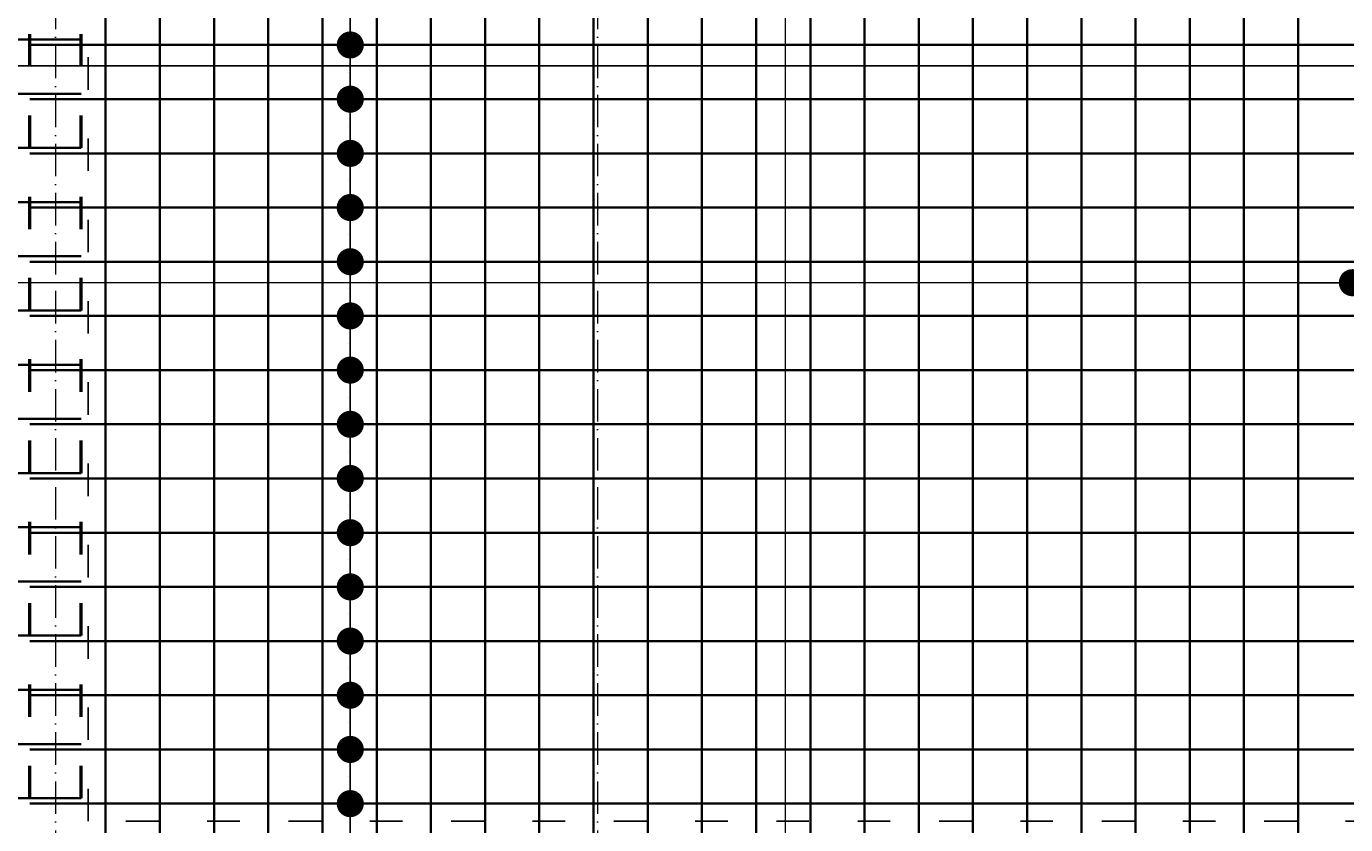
# Model space of a CAD drawing. Header units: millimetres. Extents: x 300938 to 312016, y 11971 to 20881.
# Tile 120 of 239: x 307060 to 307546, y 16930 to 17225. Entities that reach past the tile are written whole.
import ezdxf

# ---------------------------------------------------------------- set-up
doc = ezdxf.new("R2010")
doc.units = ezdxf.units.MM
doc.linetypes.add('ACAD_ISO03W100', pattern=[30, 12, -18])
doc.linetypes.add('ACAD_ISO10W100', pattern=[18, 12, -3, 0, -3])
for name, color, linetype, lineweight in [('konstrukcja wymiary', 1, 'Continuous', 13), ('osie', 5, 'ACAD_ISO10W100', 13), ('zbrojenie', 4, 'Continuous', 50), ('zbrojenie płyty', 141, 'Continuous', 35)]:
    doc.layers.add(name, color=color, linetype=linetype, lineweight=lineweight)
doc.layers.add('przerywane', color=6, linetype='ACAD_ISO03W100')
doc.styles.add('KONSTRUKCJA', font='romand.shx', dxfattribs={"oblique": 10})
doc.styles.get("Standard").update_dxf_attribs({"font": 'romand.shx', "oblique": 10})
doc.dimstyles.new('150', dxfattribs={"dimtxt": 10, "dimasz": 7, "dimexe": 1.25, "dimexo": 0.625, "dimgap": 3, "dimtad": 1, "dimdec": 0, "dimrnd": 0.5, "dimtxsty": 'KONSTRUKCJA', "dimblk": 'ARCHTICK', "dimcen": 2.5, "dimadec": 0, "dimazin": 0, "dimtfac": 1, "dimtdec": 0, "dimtix": 1, "dimtmove": 0, "dimatfit": 3, "dimfxl": 4, "dimfxlon": 1, "dimarcsym": 0})
doc.dimstyles.new('kropki', dxfattribs={"dimtxt": 0.001, "dimasz": 10, "dimexe": 1.25, "dimexo": 0.625, "dimgap": 1, "dimtad": 1, "dimtxsty": 'Standard', "dimblk": 'DOT', "dimcen": 2.5, "dimadec": 0, "dimazin": 0, "dimtfac": 1, "dimtmove": 0, "dimatfit": 3, "dimfxl": 1, "dimfxlon": 1, "dimarcsym": 0})

# ---------------------------------------------------------------- blocks, each defined once
blk = doc.blocks.new('_ArchTick')
at = {"color": 0, "linetype": 'ByBlock', "lineweight": 13, "const_width": 0.15}
blk.add_lwpolyline([(-0.5, -0.5), (0.5, 0.5)], dxfattribs=at)
blk = doc.blocks.new('*D1275')
at = {"layer": 'Defpoints', "color": 0, "transparency": 16777216}
for p in [(307580.44, 17201.32), (306548.44, 16613.22), (306662.44, 16613.22)]:
    blk.add_point(p, dxfattribs=at)
at = {"layer": 'konstrukcja wymiary', "color": 0, "lineweight": -2, "transparency": 16777216}
for p, q in [((306552.44, 17201.32), (306547.19, 17201.32)), ((306548.44, 17201.32), (306548.44, 16613.22)), ((306552.44, 16613.22), (306547.19, 16613.22))]:
    blk.add_line(p, q, dxfattribs=at)
at = {"layer": 'konstrukcja wymiary', "color": 0, "lineweight": -2, "transparency": 16777216, "xscale": 7, "yscale": 7, "zscale": 7}
for p, rotation in [((306548.44, 17201.32), 90), ((306548.44, 16613.22), 270)]:
    blk.add_blockref('_ArchTick', p, dxfattribs=dict(at, rotation=rotation))
at = {"layer": 'konstrukcja wymiary', "color": 0, "transparency": 16777216, "insert": (306540.44, 16907.27), "char_height": 10, "attachment_point": 5, "rotation": 90, "style": 'KONSTRUKCJA'}
blk.add_mtext('588', dxfattribs=at)
blk = doc.blocks.new('*D1284')
at = {"layer": 'Defpoints', "color": 0, "transparency": 16777216}
for p in [(307282.44, 17601.22), (307282.44, 16740.22), (306826.44, 16613.22)]:
    blk.add_point(p, dxfattribs=at)
at = {"layer": 'konstrukcja wymiary', "color": 0, "lineweight": -2, "transparency": 16777216}
for p, q in [((306826.44, 17597.22), (306826.44, 17602.47)), ((306826.44, 17601.22), (307282.44, 17601.22)), ((307282.44, 17597.22), (307282.44, 17602.47))]:
    blk.add_line(p, q, dxfattribs=at)
at = {"layer": 'konstrukcja wymiary', "color": 0, "lineweight": -2, "transparency": 16777216, "xscale": 7, "yscale": 7, "zscale": 7, "rotation": 180}
blk.add_blockref('_ArchTick', (306826.44, 17601.22), dxfattribs=at)
at = {"layer": 'konstrukcja wymiary', "color": 0, "lineweight": -2, "transparency": 16777216, "xscale": 7, "yscale": 7, "zscale": 7}
blk.add_blockref('_ArchTick', (307282.44, 17601.22), dxfattribs=at)
at = {"layer": 'konstrukcja wymiary', "color": 0, "transparency": 16777216, "insert": (307054.44, 17609.22), "char_height": 10, "attachment_point": 5, "style": 'KONSTRUKCJA'}
blk.add_mtext('456', dxfattribs=at)
blk = doc.blocks.new('*D1285')
at = {"layer": 'Defpoints', "color": 0, "transparency": 16777216}
for p in [(307546.44, 17601.22), (307282.44, 16740.22), (307546.44, 16740.22)]:
    blk.add_point(p, dxfattribs=at)
at = {"layer": 'konstrukcja wymiary', "color": 0, "lineweight": -2, "transparency": 16777216}
for p, q in [((307282.44, 17597.22), (307282.44, 17602.47)), ((307282.44, 17601.22), (307546.44, 17601.22)), ((307546.44, 17597.22), (307546.44, 17602.47))]:
    blk.add_line(p, q, dxfattribs=at)
at = {"layer": 'konstrukcja wymiary', "color": 0, "lineweight": -2, "transparency": 16777216, "xscale": 7, "yscale": 7, "zscale": 7, "rotation": 180}
blk.add_blockref('_ArchTick', (307282.44, 17601.22), dxfattribs=at)
at = {"layer": 'konstrukcja wymiary', "color": 0, "lineweight": -2, "transparency": 16777216, "xscale": 7, "yscale": 7, "zscale": 7}
blk.add_blockref('_ArchTick', (307546.44, 17601.22), dxfattribs=at)
at = {"layer": 'konstrukcja wymiary', "color": 0, "transparency": 16777216, "insert": (307414.44, 17609.22), "char_height": 10, "attachment_point": 5, "style": 'KONSTRUKCJA'}
blk.add_mtext('264', dxfattribs=at)
blk = doc.blocks.new('_Dot')
at = {"color": 0, "linetype": 'ByBlock', "lineweight": -2}
blk.add_line((-0.5, 0), (-1, 0), dxfattribs=at)
at = {"color": 0, "linetype": 'ByBlock', "const_width": 0.5}
blk.add_lwpolyline([(-0.25, 0, 1), (0.25, 0, 1)], format="xyb", close=True, dxfattribs=at)
blk = doc.blocks.new('*D1393')
at = {"layer": 'Defpoints', "color": 0, "transparency": 16777216}
for p in [(307168.94, 17257.72), (307168.94, 17237.72), (307179.19, 17237.72)]:
    blk.add_point(p, dxfattribs=at)
at = {"layer": 'konstrukcja wymiary', "color": 0, "lineweight": -2, "transparency": 16777216}
for p, q in [((307179.19, 17267.72), (307179.19, 17277.72)), ((307178.19, 17257.72), (307180.44, 17257.72)), ((307179.19, 17257.72), (307179.19, 17237.72)), ((307178.19, 17237.72), (307180.44, 17237.72)), ((307179.19, 17227.72), (307179.19, 17217.72))]:
    blk.add_line(p, q, dxfattribs=at)
at = {"layer": 'konstrukcja wymiary', "color": 0, "lineweight": -2, "transparency": 16777216, "xscale": 10, "yscale": 10, "zscale": 10}
for p, rotation in [((307179.19, 17257.72), 270), ((307179.19, 17237.72), 90)]:
    blk.add_blockref('_Dot', p, dxfattribs=dict(at, rotation=rotation))
at = {"layer": 'konstrukcja wymiary', "color": 0, "transparency": 16777216, "insert": (307178.19, 17247.72), "char_height": 0.001, "attachment_point": 5, "rotation": 90}
blk.add_mtext('20', dxfattribs=at)
blk = doc.blocks.new('*D1394')
at = {"layer": 'Defpoints', "color": 0, "transparency": 16777216}
for p in [(307168.94, 17237.72), (307168.94, 17217.72), (307179.19, 17217.72)]:
    blk.add_point(p, dxfattribs=at)
at = {"layer": 'konstrukcja wymiary', "color": 0, "lineweight": -2, "transparency": 16777216}
for p, q in [((307179.19, 17247.72), (307179.19, 17257.72)), ((307178.19, 17237.72), (307180.44, 17237.72)), ((307179.19, 17237.72), (307179.19, 17217.72)), ((307178.19, 17217.72), (307180.44, 17217.72)), ((307179.19, 17207.72), (307179.19, 17197.72))]:
    blk.add_line(p, q, dxfattribs=at)
at = {"layer": 'konstrukcja wymiary', "color": 0, "lineweight": -2, "transparency": 16777216, "xscale": 10, "yscale": 10, "zscale": 10}
for p, rotation in [((307179.19, 17237.72), 270), ((307179.19, 17217.72), 90)]:
    blk.add_blockref('_Dot', p, dxfattribs=dict(at, rotation=rotation))
at = {"layer": 'konstrukcja wymiary', "color": 0, "transparency": 16777216, "insert": (307178.19, 17227.72), "char_height": 0.001, "attachment_point": 5, "rotation": 90}
blk.add_mtext('20', dxfattribs=at)
blk = doc.blocks.new('*D1395')
at = {"layer": 'Defpoints', "color": 0, "transparency": 16777216}
for p in [(307168.94, 17217.72), (307168.94, 17197.72), (307179.19, 17197.72)]:
    blk.add_point(p, dxfattribs=at)
at = {"layer": 'konstrukcja wymiary', "color": 0, "lineweight": -2, "transparency": 16777216}
for p, q in [((307179.19, 17227.72), (307179.19, 17237.72)), ((307178.19, 17217.72), (307180.44, 17217.72)), ((307179.19, 17217.72), (307179.19, 17197.72)), ((307178.19, 17197.72), (307180.44, 17197.72)), ((307179.19, 17187.72), (307179.19, 17177.72))]:
    blk.add_line(p, q, dxfattribs=at)
at = {"layer": 'konstrukcja wymiary', "color": 0, "lineweight": -2, "transparency": 16777216, "xscale": 10, "yscale": 10, "zscale": 10}
for p, rotation in [((307179.19, 17217.72), 270), ((307179.19, 17197.72), 90)]:
    blk.add_blockref('_Dot', p, dxfattribs=dict(at, rotation=rotation))
at = {"layer": 'konstrukcja wymiary', "color": 0, "transparency": 16777216, "insert": (307178.19, 17207.72), "char_height": 0.001, "attachment_point": 5, "rotation": 90}
blk.add_mtext('20', dxfattribs=at)
blk = doc.blocks.new('*D1396')
at = {"layer": 'Defpoints', "color": 0, "transparency": 16777216}
for p in [(307168.94, 17197.72), (307168.94, 17177.72), (307179.19, 17177.72)]:
    blk.add_point(p, dxfattribs=at)
at = {"layer": 'konstrukcja wymiary', "color": 0, "lineweight": -2, "transparency": 16777216}
for p, q in [((307179.19, 17207.72), (307179.19, 17217.72)), ((307178.19, 17197.72), (307180.44, 17197.72)), ((307179.19, 17197.72), (307179.19, 17177.72)), ((307178.19, 17177.72), (307180.44, 17177.72)), ((307179.19, 17167.72), (307179.19, 17157.72))]:
    blk.add_line(p, q, dxfattribs=at)
at = {"layer": 'konstrukcja wymiary', "color": 0, "lineweight": -2, "transparency": 16777216, "xscale": 10, "yscale": 10, "zscale": 10}
for p, rotation in [((307179.19, 17197.72), 270), ((307179.19, 17177.72), 90)]:
    blk.add_blockref('_Dot', p, dxfattribs=dict(at, rotation=rotation))
at = {"layer": 'konstrukcja wymiary', "color": 0, "transparency": 16777216, "insert": (307178.19, 17187.72), "char_height": 0.001, "attachment_point": 5, "rotation": 90}
blk.add_mtext('20', dxfattribs=at)
blk = doc.blocks.new('*D1397')
at = {"layer": 'Defpoints', "color": 0, "transparency": 16777216}
for p in [(307168.94, 17177.72), (307168.94, 17157.72), (307179.19, 17157.72)]:
    blk.add_point(p, dxfattribs=at)
at = {"layer": 'konstrukcja wymiary', "color": 0, "lineweight": -2, "transparency": 16777216}
for p, q in [((307179.19, 17187.72), (307179.19, 17197.72)), ((307178.19, 17177.72), (307180.44, 17177.72)), ((307179.19, 17177.72), (307179.19, 17157.72)), ((307178.19, 17157.72), (307180.44, 17157.72)), ((307179.19, 17147.72), (307179.19, 17137.72))]:
    blk.add_line(p, q, dxfattribs=at)
at = {"layer": 'konstrukcja wymiary', "color": 0, "lineweight": -2, "transparency": 16777216, "xscale": 10, "yscale": 10, "zscale": 10}
for p, rotation in [((307179.19, 17177.72), 270), ((307179.19, 17157.72), 90)]:
    blk.add_blockref('_Dot', p, dxfattribs=dict(at, rotation=rotation))
at = {"layer": 'konstrukcja wymiary', "color": 0, "transparency": 16777216, "insert": (307178.19, 17167.72), "char_height": 0.001, "attachment_point": 5, "rotation": 90}
blk.add_mtext('20', dxfattribs=at)
blk = doc.blocks.new('*D1398')
at = {"layer": 'Defpoints', "color": 0, "transparency": 16777216}
for p in [(307168.94, 17157.72), (307168.94, 17137.72), (307179.19, 17137.72)]:
    blk.add_point(p, dxfattribs=at)
at = {"layer": 'konstrukcja wymiary', "color": 0, "lineweight": -2, "transparency": 16777216}
for p, q in [((307179.19, 17167.72), (307179.19, 17177.72)), ((307178.19, 17157.72), (307180.44, 17157.72)), ((307179.19, 17157.72), (307179.19, 17137.72)), ((307178.19, 17137.72), (307180.44, 17137.72)), ((307179.19, 17127.72), (307179.19, 17117.72))]:
    blk.add_line(p, q, dxfattribs=at)
at = {"layer": 'konstrukcja wymiary', "color": 0, "lineweight": -2, "transparency": 16777216, "xscale": 10, "yscale": 10, "zscale": 10}
for p, rotation in [((307179.19, 17157.72), 270), ((307179.19, 17137.72), 90)]:
    blk.add_blockref('_Dot', p, dxfattribs=dict(at, rotation=rotation))
at = {"layer": 'konstrukcja wymiary', "color": 0, "transparency": 16777216, "insert": (307178.19, 17147.72), "char_height": 0.001, "attachment_point": 5, "rotation": 90}
blk.add_mtext('20', dxfattribs=at)
blk = doc.blocks.new('*D1399')
at = {"layer": 'Defpoints', "color": 0, "transparency": 16777216}
for p in [(307168.94, 17137.72), (307168.94, 17117.72), (307179.19, 17117.72)]:
    blk.add_point(p, dxfattribs=at)
at = {"layer": 'konstrukcja wymiary', "color": 0, "lineweight": -2, "transparency": 16777216}
for p, q in [((307179.19, 17147.72), (307179.19, 17157.72)), ((307178.19, 17137.72), (307180.44, 17137.72)), ((307179.19, 17137.72), (307179.19, 17117.72)), ((307178.19, 17117.72), (307180.44, 17117.72)), ((307179.19, 17107.72), (307179.19, 17097.72))]:
    blk.add_line(p, q, dxfattribs=at)
at = {"layer": 'konstrukcja wymiary', "color": 0, "lineweight": -2, "transparency": 16777216, "xscale": 10, "yscale": 10, "zscale": 10}
for p, rotation in [((307179.19, 17137.72), 270), ((307179.19, 17117.72), 90)]:
    blk.add_blockref('_Dot', p, dxfattribs=dict(at, rotation=rotation))
at = {"layer": 'konstrukcja wymiary', "color": 0, "transparency": 16777216, "insert": (307178.19, 17127.72), "char_height": 0.001, "attachment_point": 5, "rotation": 90}
blk.add_mtext('20', dxfattribs=at)
blk = doc.blocks.new('*D1400')
at = {"layer": 'Defpoints', "color": 0, "transparency": 16777216}
for p in [(307168.94, 17117.72), (307168.94, 17097.72), (307179.19, 17097.72)]:
    blk.add_point(p, dxfattribs=at)
at = {"layer": 'konstrukcja wymiary', "color": 0, "lineweight": -2, "transparency": 16777216}
for p, q in [((307179.19, 17127.72), (307179.19, 17137.72)), ((307178.19, 17117.72), (307180.44, 17117.72)), ((307179.19, 17117.72), (307179.19, 17097.72)), ((307178.19, 17097.72), (307180.44, 17097.72)), ((307179.19, 17087.72), (307179.19, 17077.72))]:
    blk.add_line(p, q, dxfattribs=at)
at = {"layer": 'konstrukcja wymiary', "color": 0, "lineweight": -2, "transparency": 16777216, "xscale": 10, "yscale": 10, "zscale": 10}
for p, rotation in [((307179.19, 17117.72), 270), ((307179.19, 17097.72), 90)]:
    blk.add_blockref('_Dot', p, dxfattribs=dict(at, rotation=rotation))
at = {"layer": 'konstrukcja wymiary', "color": 0, "transparency": 16777216, "insert": (307178.19, 17107.72), "char_height": 0.001, "attachment_point": 5, "rotation": 90}
blk.add_mtext('20', dxfattribs=at)
blk = doc.blocks.new('*D1401')
at = {"layer": 'Defpoints', "color": 0, "transparency": 16777216}
for p in [(307168.94, 17097.72), (307168.94, 17077.72), (307179.19, 17077.72)]:
    blk.add_point(p, dxfattribs=at)
at = {"layer": 'konstrukcja wymiary', "color": 0, "lineweight": -2, "transparency": 16777216}
for p, q in [((307179.19, 17107.72), (307179.19, 17117.72)), ((307178.19, 17097.72), (307180.44, 17097.72)), ((307179.19, 17097.72), (307179.19, 17077.72)), ((307178.19, 17077.72), (307180.44, 17077.72)), ((307179.19, 17067.72), (307179.19, 17057.72))]:
    blk.add_line(p, q, dxfattribs=at)
at = {"layer": 'konstrukcja wymiary', "color": 0, "lineweight": -2, "transparency": 16777216, "xscale": 10, "yscale": 10, "zscale": 10}
for p, rotation in [((307179.19, 17097.72), 270), ((307179.19, 17077.72), 90)]:
    blk.add_blockref('_Dot', p, dxfattribs=dict(at, rotation=rotation))
at = {"layer": 'konstrukcja wymiary', "color": 0, "transparency": 16777216, "insert": (307178.19, 17087.72), "char_height": 0.001, "attachment_point": 5, "rotation": 90}
blk.add_mtext('20', dxfattribs=at)
blk = doc.blocks.new('*D1402')
at = {"layer": 'Defpoints', "color": 0, "transparency": 16777216}
for p in [(307168.94, 17077.72), (307168.94, 17057.72), (307179.19, 17057.72)]:
    blk.add_point(p, dxfattribs=at)
at = {"layer": 'konstrukcja wymiary', "color": 0, "lineweight": -2, "transparency": 16777216}
for p, q in [((307179.19, 17087.72), (307179.19, 17097.72)), ((307178.19, 17077.72), (307180.44, 17077.72)), ((307179.19, 17077.72), (307179.19, 17057.72)), ((307178.19, 17057.72), (307180.44, 17057.72)), ((307179.19, 17047.72), (307179.19, 17037.72))]:
    blk.add_line(p, q, dxfattribs=at)
at = {"layer": 'konstrukcja wymiary', "color": 0, "lineweight": -2, "transparency": 16777216, "xscale": 10, "yscale": 10, "zscale": 10}
for p, rotation in [((307179.19, 17077.72), 270), ((307179.19, 17057.72), 90)]:
    blk.add_blockref('_Dot', p, dxfattribs=dict(at, rotation=rotation))
at = {"layer": 'konstrukcja wymiary', "color": 0, "transparency": 16777216, "insert": (307178.19, 17067.72), "char_height": 0.001, "attachment_point": 5, "rotation": 90}
blk.add_mtext('20', dxfattribs=at)
blk = doc.blocks.new('*D1403')
at = {"layer": 'Defpoints', "color": 0, "transparency": 16777216}
for p in [(307168.94, 17057.72), (307168.94, 17037.72), (307179.19, 17037.72)]:
    blk.add_point(p, dxfattribs=at)
at = {"layer": 'konstrukcja wymiary', "color": 0, "lineweight": -2, "transparency": 16777216}
for p, q in [((307179.19, 17067.72), (307179.19, 17077.72)), ((307178.19, 17057.72), (307180.44, 17057.72)), ((307179.19, 17057.72), (307179.19, 17037.72)), ((307178.19, 17037.72), (307180.44, 17037.72)), ((307179.19, 17027.72), (307179.19, 17017.72))]:
    blk.add_line(p, q, dxfattribs=at)
at = {"layer": 'konstrukcja wymiary', "color": 0, "lineweight": -2, "transparency": 16777216, "xscale": 10, "yscale": 10, "zscale": 10}
for p, rotation in [((307179.19, 17057.72), 270), ((307179.19, 17037.72), 90)]:
    blk.add_blockref('_Dot', p, dxfattribs=dict(at, rotation=rotation))
at = {"layer": 'konstrukcja wymiary', "color": 0, "transparency": 16777216, "insert": (307178.19, 17047.72), "char_height": 0.001, "attachment_point": 5, "rotation": 90}
blk.add_mtext('20', dxfattribs=at)
blk = doc.blocks.new('*D1404')
at = {"layer": 'Defpoints', "color": 0, "transparency": 16777216}
for p in [(307168.94, 17037.72), (307168.94, 17017.72), (307179.19, 17017.72)]:
    blk.add_point(p, dxfattribs=at)
at = {"layer": 'konstrukcja wymiary', "color": 0, "lineweight": -2, "transparency": 16777216}
for p, q in [((307179.19, 17047.72), (307179.19, 17057.72)), ((307178.19, 17037.72), (307180.44, 17037.72)), ((307179.19, 17037.72), (307179.19, 17017.72)), ((307178.19, 17017.72), (307180.44, 17017.72)), ((307179.19, 17007.72), (307179.19, 16997.72))]:
    blk.add_line(p, q, dxfattribs=at)
at = {"layer": 'konstrukcja wymiary', "color": 0, "lineweight": -2, "transparency": 16777216, "xscale": 10, "yscale": 10, "zscale": 10}
for p, rotation in [((307179.19, 17037.72), 270), ((307179.19, 17017.72), 90)]:
    blk.add_blockref('_Dot', p, dxfattribs=dict(at, rotation=rotation))
at = {"layer": 'konstrukcja wymiary', "color": 0, "transparency": 16777216, "insert": (307178.19, 17027.72), "char_height": 0.001, "attachment_point": 5, "rotation": 90}
blk.add_mtext('20', dxfattribs=at)
blk = doc.blocks.new('*D1405')
at = {"layer": 'Defpoints', "color": 0, "transparency": 16777216}
for p in [(307168.94, 17017.72), (307168.94, 16997.72), (307179.19, 16997.72)]:
    blk.add_point(p, dxfattribs=at)
at = {"layer": 'konstrukcja wymiary', "color": 0, "lineweight": -2, "transparency": 16777216}
for p, q in [((307179.19, 17027.72), (307179.19, 17037.72)), ((307178.19, 17017.72), (307180.44, 17017.72)), ((307179.19, 17017.72), (307179.19, 16997.72)), ((307178.19, 16997.72), (307180.44, 16997.72)), ((307179.19, 16987.72), (307179.19, 16977.72))]:
    blk.add_line(p, q, dxfattribs=at)
at = {"layer": 'konstrukcja wymiary', "color": 0, "lineweight": -2, "transparency": 16777216, "xscale": 10, "yscale": 10, "zscale": 10}
for p, rotation in [((307179.19, 17017.72), 270), ((307179.19, 16997.72), 90)]:
    blk.add_blockref('_Dot', p, dxfattribs=dict(at, rotation=rotation))
at = {"layer": 'konstrukcja wymiary', "color": 0, "transparency": 16777216, "insert": (307178.19, 17007.72), "char_height": 0.001, "attachment_point": 5, "rotation": 90}
blk.add_mtext('20', dxfattribs=at)
blk = doc.blocks.new('*D1406')
at = {"layer": 'Defpoints', "color": 0, "transparency": 16777216}
for p in [(307168.94, 16997.72), (307168.94, 16977.72), (307179.19, 16977.72)]:
    blk.add_point(p, dxfattribs=at)
at = {"layer": 'konstrukcja wymiary', "color": 0, "lineweight": -2, "transparency": 16777216}
for p, q in [((307179.19, 17007.72), (307179.19, 17017.72)), ((307178.19, 16997.72), (307180.44, 16997.72)), ((307179.19, 16997.72), (307179.19, 16977.72)), ((307178.19, 16977.72), (307180.44, 16977.72)), ((307179.19, 16967.72), (307179.19, 16957.72))]:
    blk.add_line(p, q, dxfattribs=at)
at = {"layer": 'konstrukcja wymiary', "color": 0, "lineweight": -2, "transparency": 16777216, "xscale": 10, "yscale": 10, "zscale": 10}
for p, rotation in [((307179.19, 16997.72), 270), ((307179.19, 16977.72), 90)]:
    blk.add_blockref('_Dot', p, dxfattribs=dict(at, rotation=rotation))
at = {"layer": 'konstrukcja wymiary', "color": 0, "transparency": 16777216, "insert": (307178.19, 16987.72), "char_height": 0.001, "attachment_point": 5, "rotation": 90}
blk.add_mtext('20', dxfattribs=at)
blk = doc.blocks.new('*D1407')
at = {"layer": 'Defpoints', "color": 0, "transparency": 16777216}
for p in [(307168.94, 16977.72), (307168.94, 16957.72), (307179.19, 16957.72)]:
    blk.add_point(p, dxfattribs=at)
at = {"layer": 'konstrukcja wymiary', "color": 0, "lineweight": -2, "transparency": 16777216}
for p, q in [((307179.19, 16987.72), (307179.19, 16997.72)), ((307178.19, 16977.72), (307180.44, 16977.72)), ((307179.19, 16977.72), (307179.19, 16957.72)), ((307178.19, 16957.72), (307180.44, 16957.72)), ((307179.19, 16947.72), (307179.19, 16937.72))]:
    blk.add_line(p, q, dxfattribs=at)
at = {"layer": 'konstrukcja wymiary', "color": 0, "lineweight": -2, "transparency": 16777216, "xscale": 10, "yscale": 10, "zscale": 10}
for p, rotation in [((307179.19, 16977.72), 270), ((307179.19, 16957.72), 90)]:
    blk.add_blockref('_Dot', p, dxfattribs=dict(at, rotation=rotation))
at = {"layer": 'konstrukcja wymiary', "color": 0, "transparency": 16777216, "insert": (307178.19, 16967.72), "char_height": 0.001, "attachment_point": 5, "rotation": 90}
blk.add_mtext('20', dxfattribs=at)
blk = doc.blocks.new('*D1408')
at = {"layer": 'Defpoints', "color": 0, "transparency": 16777216}
for p in [(307168.94, 16957.72), (307168.94, 16937.72), (307179.19, 16937.72)]:
    blk.add_point(p, dxfattribs=at)
at = {"layer": 'konstrukcja wymiary', "color": 0, "lineweight": -2, "transparency": 16777216}
for p, q in [((307179.19, 16967.72), (307179.19, 16977.72)), ((307178.19, 16957.72), (307180.44, 16957.72)), ((307179.19, 16957.72), (307179.19, 16937.72)), ((307178.19, 16937.72), (307180.44, 16937.72)), ((307179.19, 16927.72), (307179.19, 16917.72))]:
    blk.add_line(p, q, dxfattribs=at)
at = {"layer": 'konstrukcja wymiary', "color": 0, "lineweight": -2, "transparency": 16777216, "xscale": 10, "yscale": 10, "zscale": 10}
for p, rotation in [((307179.19, 16957.72), 270), ((307179.19, 16937.72), 90)]:
    blk.add_blockref('_Dot', p, dxfattribs=dict(at, rotation=rotation))
at = {"layer": 'konstrukcja wymiary', "color": 0, "transparency": 16777216, "insert": (307178.19, 16947.72), "char_height": 0.001, "attachment_point": 5, "rotation": 90}
blk.add_mtext('20', dxfattribs=at)
blk = doc.blocks.new('*D1535')
at = {"layer": 'Defpoints', "color": 0, "transparency": 16777216}
for p in [(307548.94, 17139.72), (307568.94, 17139.72), (307568.94, 17129.99)]:
    blk.add_point(p, dxfattribs=at)
at = {"layer": 'konstrukcja wymiary', "color": 0, "lineweight": -2, "transparency": 16777216}
for p, q in [((307538.94, 17129.99), (307528.94, 17129.99)), ((307548.94, 17130.99), (307548.94, 17128.74)), ((307548.94, 17129.99), (307568.94, 17129.99)), ((307568.94, 17130.99), (307568.94, 17128.74)), ((307578.94, 17129.99), (307588.94, 17129.99))]:
    blk.add_line(p, q, dxfattribs=at)
at = {"layer": 'konstrukcja wymiary', "color": 0, "lineweight": -2, "transparency": 16777216, "xscale": 10, "yscale": 10, "zscale": 10}
blk.add_blockref('_Dot', (307548.94, 17129.99), dxfattribs=at)
at = {"layer": 'konstrukcja wymiary', "color": 0, "lineweight": -2, "transparency": 16777216, "xscale": 10, "yscale": 10, "zscale": 10, "rotation": 180}
blk.add_blockref('_Dot', (307568.94, 17129.99), dxfattribs=at)
at = {"layer": 'konstrukcja wymiary', "color": 0, "transparency": 16777216, "insert": (307558.94, 17130.99), "char_height": 0.001, "attachment_point": 5}
blk.add_mtext('20', dxfattribs=at)
blk = doc.blocks.new('*D1568')
at = {"layer": 'Defpoints', "color": 0, "transparency": 16777216}
for p in [(306808.94, 17219.72), (308248.9, 17209.99), (308248.9, 17199.72)]:
    blk.add_point(p, dxfattribs=at)
at = {"layer": 'konstrukcja wymiary', "color": 0, "lineweight": -2, "transparency": 16777216}
for p, q in [((306808.94, 17210.99), (306808.94, 17208.74)), ((306818.94, 17209.99), (308238.9, 17209.99)), ((308248.9, 17208.99), (308248.9, 17211.24))]:
    blk.add_line(p, q, dxfattribs=at)
at = {"layer": 'konstrukcja wymiary', "color": 0, "lineweight": -2, "transparency": 16777216, "xscale": 10, "yscale": 10, "zscale": 10, "rotation": 180}
blk.add_blockref('_Dot', (306808.94, 17209.99), dxfattribs=at)
at = {"layer": 'konstrukcja wymiary', "color": 0, "lineweight": -2, "transparency": 16777216, "xscale": 10, "yscale": 10, "zscale": 10}
blk.add_blockref('_Dot', (308248.9, 17209.99), dxfattribs=at)
at = {"layer": 'konstrukcja wymiary', "color": 0, "transparency": 16777216, "insert": (307528.92, 17210.99), "char_height": 0.001, "attachment_point": 5}
blk.add_mtext('1439,96', dxfattribs=at)
blk = doc.blocks.new('*D2046')
at = {"layer": 'Defpoints', "color": 0, "transparency": 16777216}
for p in [(308234.44, 17601.22), (307546.44, 16740.22), (308234.44, 16613.22)]:
    blk.add_point(p, dxfattribs=at)
at = {"layer": 'konstrukcja wymiary', "color": 0, "lineweight": -2, "transparency": 16777216}
for p, q in [((307546.44, 17597.22), (307546.44, 17602.47)), ((307546.44, 17601.22), (308234.44, 17601.22)), ((308234.44, 17597.22), (308234.44, 17602.47))]:
    blk.add_line(p, q, dxfattribs=at)
at = {"layer": 'konstrukcja wymiary', "color": 0, "lineweight": -2, "transparency": 16777216, "xscale": 7, "yscale": 7, "zscale": 7, "rotation": 180}
blk.add_blockref('_ArchTick', (307546.44, 17601.22), dxfattribs=at)
at = {"layer": 'konstrukcja wymiary', "color": 0, "lineweight": -2, "transparency": 16777216, "xscale": 7, "yscale": 7, "zscale": 7}
blk.add_blockref('_ArchTick', (308234.44, 17601.22), dxfattribs=at)
at = {"layer": 'konstrukcja wymiary', "color": 0, "transparency": 16777216, "insert": (307890.44, 17609.22), "char_height": 10, "attachment_point": 5, "style": 'KONSTRUKCJA'}
blk.add_mtext('688', dxfattribs=at)
blk = doc.blocks.new('*D2047')
at = {"layer": 'Defpoints', "color": 0, "transparency": 16777216}
for p in [(306548.44, 17233.32), (307580.44, 17233.32), (307580.44, 17201.32)]:
    blk.add_point(p, dxfattribs=at)
at = {"layer": 'konstrukcja wymiary', "color": 0, "lineweight": -2, "transparency": 16777216}
for p, q in [((306552.44, 17233.32), (306547.19, 17233.32)), ((306548.44, 17201.32), (306548.44, 17233.32)), ((306552.44, 17201.32), (306547.19, 17201.32))]:
    blk.add_line(p, q, dxfattribs=at)
at = {"layer": 'konstrukcja wymiary', "color": 0, "lineweight": -2, "transparency": 16777216, "xscale": 7, "yscale": 7, "zscale": 7}
for p, rotation in [((306548.44, 17233.32), 90), ((306548.44, 17201.32), 270)]:
    blk.add_blockref('_ArchTick', p, dxfattribs=dict(at, rotation=rotation))
at = {"layer": 'konstrukcja wymiary', "color": 0, "transparency": 16777216, "insert": (306540.44, 17217.32), "char_height": 10, "attachment_point": 5, "rotation": 90, "style": 'KONSTRUKCJA'}
blk.add_mtext('32', dxfattribs=at)

msp = doc.modelspace()

# ---------------------------------------------------------------- linework, layer by layer
at = {"layer": 'konstrukcja wymiary'}
for p, q in [((307339.832, 16913.964), (307339.832, 17531.41)), ((307541.44, 17129.991), (306558.396, 17129.991))]:
    msp.add_line(p, q, dxfattribs=at)
at = {"layer": 'osie'}
for p, q in [((307070.44, 17706.148), (307070.44, 16196.332)), ((307270.44, 17706.148), (307270.44, 16196.332))]:
    msp.add_line(p, q, dxfattribs=at)
at = {"layer": 'przerywane'}
for p, q in [((307082.44, 16931.224), (307082.44, 17487.224)), ((307738.44, 16931.224), (307082.44, 16931.224))]:
    msp.add_line(p, q, dxfattribs=at)
at = {"layer": 'zbrojenie', "linetype": 'ACAD_ISO03W100'}
for p, q in [((307060.94, 16909.724), (307060.94, 17508.724)), ((307079.94, 16909.724), (307079.94, 17508.724))]:
    msp.add_line(p, q, dxfattribs=at)
at = {"layer": 'zbrojenie płyty'}
for p, q in [((307088.94, 17508.724), (307088.94, 16909.724)), ((307108.94, 17508.724), (307108.94, 16909.724)), ((307128.94, 17508.724), (307128.94, 16909.724)), ((307148.94, 17508.724), (307148.94, 16909.724)), ((307168.94, 17508.724), (307168.94, 16909.724)), ((307188.94, 17508.724), (307188.94, 16909.724)), ((307208.94, 17508.724), (307208.94, 16909.724)), ((307228.94, 17508.724), (307228.94, 16909.724)), ((307248.94, 17508.724), (307248.94, 16909.724)), ((307268.94, 17508.724), (307268.94, 16909.724)), ((307288.94, 17508.724), (307288.94, 16742.724)), ((307308.94, 17508.724), (307308.94, 16742.724)), ((307328.94, 17508.724), (307328.94, 16742.724)), ((307348.94, 17508.724), (307348.94, 16742.724)), ((307368.94, 17508.724), (307368.94, 16742.724)), ((307388.94, 17508.724), (307388.94, 16742.724)), ((307408.94, 17508.724), (307408.94, 16742.724)), ((307428.94, 17508.724), (307428.94, 16742.724)), ((307448.94, 17508.724), (307448.94, 16742.724)), ((307468.94, 17508.724), (307468.94, 16742.724)), ((307488.94, 17508.724), (307488.94, 16742.724)), ((307508.94, 17508.724), (307508.94, 16742.724)), ((307528.94, 17508.724), (307528.94, 16742.724)), ((306640.94, 17219.724), (307079.94, 17219.724)), ((307060.94, 17217.724), (307680.94, 17217.724)), ((306640.94, 17199.724), (307079.94, 17199.724)), ((307060.94, 17197.724), (307999.94, 17197.724)), ((306640.94, 17179.724), (307079.94, 17179.724)), ((307060.94, 17177.724), (307999.94, 17177.724)), ((306640.94, 17159.724), (307079.94, 17159.724)), ((307060.94, 17157.724), (307999.94, 17157.724)), ((306640.94, 17139.724), (307079.94, 17139.724)), ((307060.94, 17137.724), (307999.94, 17137.724)), ((306640.94, 17119.724), (307079.94, 17119.724)), ((307060.94, 17117.724), (307999.94, 17117.724)), ((306640.94, 17099.724), (307079.94, 17099.724)), ((307060.94, 17097.724), (307999.94, 17097.724)), ((306640.94, 17079.724), (307079.94, 17079.724)), ((307060.94, 17077.724), (307999.94, 17077.724)), ((306640.94, 17059.724), (307079.94, 17059.724)), ((307060.94, 17057.724), (307999.94, 17057.724)), ((306640.94, 17039.724), (307079.94, 17039.724)), ((307060.94, 17037.724), (307999.94, 17037.724)), ((306640.94, 17019.724), (307079.94, 17019.724)), ((307060.94, 17017.724), (307999.94, 17017.724)), ((306640.94, 16999.724), (307079.94, 16999.724)), ((307060.94, 16997.724), (307999.94, 16997.724)), ((306640.94, 16979.724), (307079.94, 16979.724)), ((307060.94, 16977.724), (307999.94, 16977.724)), ((306640.94, 16959.724), (307079.94, 16959.724)), ((307060.94, 16957.724), (307999.94, 16957.724)), ((306640.94, 16939.724), (307079.94, 16939.724)), ((307060.94, 16937.724), (307999.94, 16937.724))]:
    msp.add_line(p, q, dxfattribs=at)

# ---------------------------------------------------------------- dimensions: what is measured, and where the dimension line sits
at = {"layer": 'konstrukcja wymiary'}
for base, p1, p2, dimstyle, picture, middle in [((307282.44, 17601.224), (306826.44, 16613.224), (307282.44, 16740.224), '150', '*D1284', (307054.44, 17609.224)), ((307546.44, 17601.224), (307282.44, 16740.224), (307546.44, 16740.224), '150', '*D1285', (307414.44, 17609.224)), ((308234.44, 17601.224), (307546.44, 16740.224), (308234.44, 16613.224), '150', '*D2046', (307890.44, 17609.224)), ((308248.897, 17209.991), (306808.94, 17219.724), (308248.897, 17199.724), 'kropki', '*D1568', (307528.918, 17210.992)), ((307568.94, 17129.991), (307548.94, 17139.724), (307568.94, 17139.724), 'kropki', '*D1535', (307558.94, 17130.992))]:
    dim = msp.add_linear_dim(base=base, p1=p1, p2=p2, dimstyle=dimstyle, override={"dimtmove": 1}, dxfattribs=at)
    dim.commit()
    dim.dimension.update_dxf_attribs({"geometry": picture, "text_midpoint": middle})
for base, p1, p2, dimstyle, picture, middle in [((307179.193, 17237.724), (307168.94, 17257.724), (307168.94, 17237.724), 'kropki', '*D1393', (307178.192, 17247.724)), ((307179.193, 17217.724), (307168.94, 17237.724), (307168.94, 17217.724), 'kropki', '*D1394', (307178.192, 17227.724)), ((306548.44, 17233.324), (307580.44, 17201.324), (307580.44, 17233.324), '150', '*D2047', (306540.44, 17217.324)), ((307179.193, 17197.724), (307168.94, 17217.724), (307168.94, 17197.724), 'kropki', '*D1395', (307178.192, 17207.724)), ((307179.193, 17177.724), (307168.94, 17197.724), (307168.94, 17177.724), 'kropki', '*D1396', (307178.192, 17187.724)), ((307179.193, 17157.724), (307168.94, 17177.724), (307168.94, 17157.724), 'kropki', '*D1397', (307178.192, 17167.724)), ((307179.193, 17137.724), (307168.94, 17157.724), (307168.94, 17137.724), 'kropki', '*D1398', (307178.192, 17147.724)), ((307179.193, 17117.724), (307168.94, 17137.724), (307168.94, 17117.724), 'kropki', '*D1399', (307178.192, 17127.724)), ((307179.193, 17097.724), (307168.94, 17117.724), (307168.94, 17097.724), 'kropki', '*D1400', (307178.192, 17107.724)), ((307179.193, 17077.724), (307168.94, 17097.724), (307168.94, 17077.724), 'kropki', '*D1401', (307178.192, 17087.724)), ((307179.193, 17057.724), (307168.94, 17077.724), (307168.94, 17057.724), 'kropki', '*D1402', (307178.192, 17067.724)), ((307179.193, 17037.724), (307168.94, 17057.724), (307168.94, 17037.724), 'kropki', '*D1403', (307178.192, 17047.724)), ((307179.193, 17017.724), (307168.94, 17037.724), (307168.94, 17017.724), 'kropki', '*D1404', (307178.192, 17027.724)), ((307179.193, 16997.724), (307168.94, 17017.724), (307168.94, 16997.724), 'kropki', '*D1405', (307178.192, 17007.724)), ((307179.193, 16977.724), (307168.94, 16997.724), (307168.94, 16977.724), 'kropki', '*D1406', (307178.192, 16987.724)), ((307179.193, 16957.724), (307168.94, 16977.724), (307168.94, 16957.724), 'kropki', '*D1407', (307178.192, 16967.724)), ((307179.193, 16937.724), (307168.94, 16957.724), (307168.94, 16937.724), 'kropki', '*D1408', (307178.192, 16947.724))]:
    dim = msp.add_linear_dim(base=base, p1=p1, p2=p2, angle=90, dimstyle=dimstyle, override={"dimtmove": 1}, dxfattribs=at)
    dim.commit()
    dim.dimension.update_dxf_attribs({"geometry": picture, "text_midpoint": middle})
dim = msp.add_linear_dim(base=(306548.44, 16613.224), p1=(307580.44, 17201.324), p2=(306662.44, 16613.224), angle=90, dimstyle='150', dxfattribs=at)
dim.commit()
dim.dimension.update_dxf_attribs({"geometry": '*D1275', "text_midpoint": (306540.44, 16907.274)})

doc.saveas('drawing.dxf')
